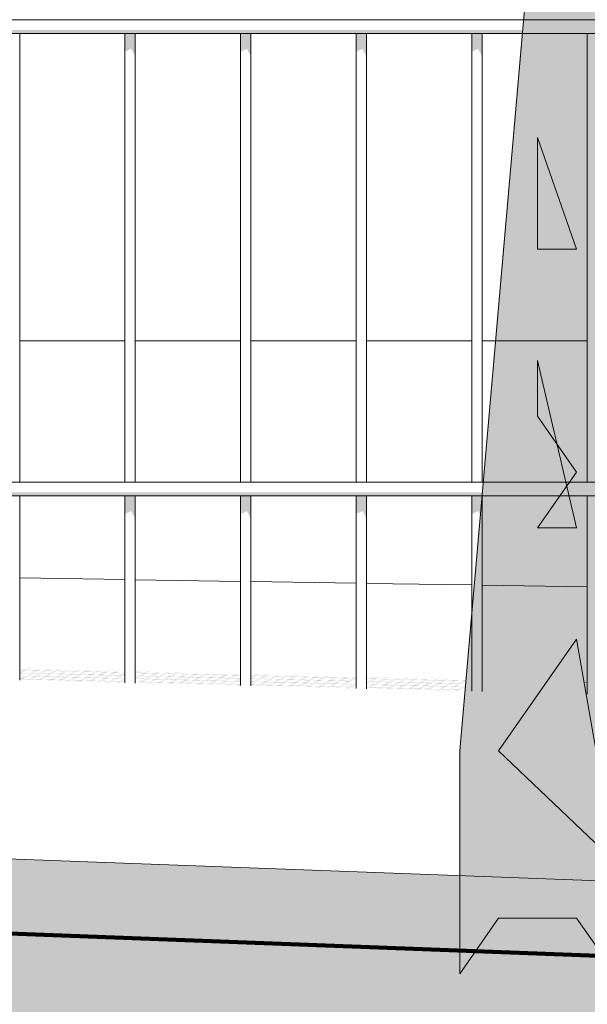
# Model space of a CAD drawing. Header units: metres. Extents: x -111 to -1, y -8 to 26.
# Tile 136 of 209: x -10.563 to -10.317, y -0.287 to 0.139. Entities that reach past the tile are written whole.
import ezdxf

# ---------------------------------------------------------------- set-up
doc = ezdxf.new("R2010")
doc.units = ezdxf.units.M
doc.header["$MEASUREMENT"] = 0
for name, color, linetype in [('40 Absturzsicherung', 7, 'Continuous'), ('60 Auffüllung gesamt', 7, 'Continuous'), ('60 Gelände 2D Übersicht', 7, 'Continuous'), ('60 Pflanzen außen', 7, 'Continuous'), ('80 Baukörperstudie', 7, 'Continuous'), ('94 Genehmigungsplanung Bemaßung', 7, 'Continuous')]:
    doc.layers.add(name, color=color, linetype=linetype)
doc.styles.add('ERSTELLTER_STIL_2', font='arial.ttf')
doc.dimstyles.new('ERSTELLTER_STIL__1', dxfattribs={"dimtxt": 0.25, "dimasz": 0.19, "dimexe": 0.18, "dimexo": 0.1, "dimgap": 0, "dimtad": 1, "dimtih": 1, "dimtoh": 1, "dimzin": 0, "dimdsep": 46, "dimtxsty": 'ERSTELLTER_STIL_2', "dimblk": 'ARROWHEAD_6', "dimblk1": 'ARROWHEAD_6', "dimblk2": 'ARROWHEAD_6', "dimcen": 0.09, "dimclrd": 7, "dimclre": 7, "dimclrt": 7, "dimazin": 0, "dimtfac": 1, "dimtdec": 4, "dimtmove": 0, "dimatfit": 3, "dimfxl": 1, "dimtolj": 1, "dimtzin": 0, "dimarcsym": 0})

# ---------------------------------------------------------------- blocks, each defined once
blk = doc.blocks.new('Laubbäume 27[5]_1', base_point=(-10.10976, -0.27385))
at = {"layer": '60 Pflanzen außen', "linetype": 'Continuous', "lineweight": 0, "true_color": 0xffffff}
h = blk.add_hatch(color=7, dxfattribs=at)
h.paths.add_polyline_path([(-9.02954, 1.64617), (-9.0348, 1.68258), (-9.47135, 1.53293), (-9.53446, 1.52485), (-9.68173, 1.47631), (-9.69488, 1.50868), (-9.48185, 1.67858), (-9.44503, 1.72308), (-9.32406, 1.76757), (-9.27672, 1.8323), (-9.13471, 1.90511), (-9.12681, 1.94961), (-9.27146, 1.86871), (-9.35562, 1.78375), (-9.42662, 1.77162), (-9.52656, 1.67858), (-9.65936, 1.60375), (-9.80534, 1.37923), (-10.03931, 1.24988), (-10.08227, 1.34627), (-10.07619, 1.41971), (-10.13929, 1.58964), (-10.11036, 1.64223), (-9.99202, 1.64222), (-9.82897, 1.67861), (-9.76586, 1.6867), (-9.67645, 1.71096), (-9.78689, 1.74738), (-9.86579, 1.69075), (-10.00779, 1.69077), (-10.13665, 1.65841), (-10.23657, 1.76361), (-10.2313, 1.85262), (-10.14715, 1.88902), (-10.10769, 2.02252), (-10.08139, 2.05084), (-9.92888, 1.93755), (-9.87366, 1.92945), (-9.86839, 1.96586), (-9.92888, 1.96587), (-10.02617, 2.03061), (-10.0472, 2.09534), (-9.91571, 2.19243), (-9.80263, 2.22073), (-9.70532, 2.32996), (-9.71452, 2.36839), (-9.78421, 2.26119), (-9.89203, 2.24097), (-10.06561, 2.12771), (-10.16816, 2.12772), (-10.18574, 2.16162), (-10.13817, 2.23478), (-9.83635, 2.41763), (-9.71144, 2.44459), (-9.57773, 2.76486), (-9.40241, 2.86936), (-9.31037, 2.89632), (-9.41555, 2.89633), (-9.59088, 2.77835), (-9.72459, 2.46482), (-9.76184, 2.46145), (-9.77718, 2.4918), (-10.09057, 2.29628), (-10.15212, 2.23283), (-10.16607, 2.25429), (-10.0646, 2.41037), (-9.88467, 2.58989), (-9.84836, 2.59379), (-9.72752, 2.69512), (-9.67204, 2.73576), (-9.81295, 2.66668), (-9.83144, 2.69107), (-9.79269, 2.73984), (-9.69933, 2.81706), (-9.81206, 2.74662), (-9.88957, 2.65314), (-9.92832, 2.68837), (-10.03136, 2.68973), (-10.02872, 2.67076), (-9.98733, 2.66399), (-9.94505, 2.68295), (-9.92128, 2.64637), (-9.94791, 2.62692), (-10.06966, 2.52938), (-10.11912, 2.52938), (-10.13687, 2.55085), (-10.13434, 2.56841), (-10.10389, 2.61523), (-10.11531, 2.64645), (-10.08486, 2.69327), (-10.1191, 2.74595), (-10.13685, 2.81229), (-10.03868, 2.92771), (-9.98085, 2.90897), (-9.91085, 2.93706), (-9.89867, 2.90896), (-9.90476, 2.89023), (-9.87128, 2.89257), (-9.89715, 2.95813), (-9.98237, 2.93238), (-10.01889, 2.98858), (-9.97018, 3.10564), (-9.68177, 3.31749), (-9.61557, 3.41933), (-9.58969, 3.41933), (-9.60187, 3.43338), (-9.57599, 3.47084), (-9.47707, 3.48956), (-9.36157, 3.58579), (-9.37053, 3.59959), (-9.34922, 3.6745), (-9.33704, 3.75411), (-9.36139, 3.75879), (-9.37205, 3.67685), (-9.39184, 3.56447), (-9.49077, 3.51297), (-9.51512, 3.51063), (-9.52577, 3.49893), (-9.54555, 3.51298), (-9.64905, 3.42168), (-9.66426, 3.45211), (-9.68405, 3.36549), (-9.97018, 3.13139), (-10.0204, 3.1033), (-10.03562, 3.09862), (-10.05273, 3.12562), (-9.87394, 3.26652), (-9.85104, 3.29497), (-9.84928, 3.31936), (-10.02367, 3.15678), (-10.03512, 3.1744), (-10.03511, 3.22724), (-9.9347, 3.36679), (-9.88562, 3.60104), (-9.84819, 3.65862), (-9.86932, 3.67759), (-9.78301, 3.77649), (-9.56371, 3.87267), (-9.54697, 3.89706), (-9.50999, 3.87131), (-9.49854, 3.87537), (-9.52848, 3.8957), (-9.51526, 3.92144), (-9.72047, 3.82662), (-9.78344, 3.80291), (-9.83233, 3.72772), (-9.84906, 3.75618), (-9.8169, 3.94112), (-9.78211, 3.99463), (-9.8006, 3.99734), (-9.81546, 4.01772), (-9.67594, 4.21282), (-9.62522, 4.21281), (-9.49965, 4.36108), (-9.65565, 4.21867), (-9.66072, 4.23623), (-9.44764, 4.4957), (-9.44003, 4.52496), (-9.53389, 4.40596), (-9.66199, 4.26159), (-9.72541, 4.16404), (-9.7457, 4.16405), (-9.76599, 4.19331), (-9.81292, 4.12113), (-9.82814, 4.11333), (-9.84716, 4.13674), (-9.71145, 4.29281), (-9.58552, 4.54893), (-9.56758, 4.55979), (-9.55172, 4.60206), (-9.51471, 4.83781), (-9.51154, 4.87846), (-9.51153, 4.92235), (-9.5221, 4.93861), (-9.52633, 4.88821), (-9.57918, 4.83294), (-9.55064, 4.83456), (-9.52845, 4.80854), (-9.56018, 4.61019), (-9.63153, 4.47815), (-9.66704, 4.4684), (-9.67846, 4.44694), (-9.66578, 4.42938), (-9.681, 4.3611), (-9.76091, 4.26355), (-9.78247, 4.27526), (-9.78246, 4.33379), (-9.79641, 4.33965), (-9.82939, 4.28892), (-9.95112, 4.43136), (-9.92194, 4.5016), (-9.96761, 4.42941), (-10.00058, 4.47429), (-9.91559, 4.6967), (-10.00057, 4.5016), (-10.02213, 4.53282), (-10.01579, 4.47234), (-10.03482, 4.44698), (-10.06779, 4.49771), (-10.05256, 4.56989), (-10.08932, 4.74354), (-10.08754, 4.78412), (-10.08449, 4.8567), (-10.05405, 4.95972), (-10.05053, 5.13969), (-10.05051, 5.27792), (-10.0505, 5.46672), (-10.07459, 5.54763), (-10.07462, 5.32175), (-10.07463, 5.16329), (-10.10313, 5.04529), (-10.08448, 4.99718), (-10.08601, 4.9527), (-10.14612, 4.893), (-10.18645, 4.95505), (-10.11646, 4.78179), (-10.07083, 4.5219), (-10.08148, 4.49381), (-10.0328, 4.32991), (-10.01606, 4.31118), (-10.03281, 4.28543), (-10.07085, 4.28075), (-10.05411, 4.24797), (-10.08305, 4.02555), (-10.08458, 3.96936), (-10.10132, 3.94829), (-10.13783, 4.06302), (-10.14543, 4.13794), (-10.16978, 4.20818), (-10.2215, 4.42826), (-10.20477, 4.2831), (-10.15457, 4.09111), (-10.15153, 4.01151), (-10.15154, 3.99746), (-10.11654, 3.94829), (-10.1348, 3.92254), (-10.10286, 3.79845), (-10.1196, 3.72821), (-10.10288, 3.53389), (-10.16985, 3.45663), (-10.20333, 3.41683), (-10.27029, 3.43791), (-10.28703, 3.47069), (-10.15157, 3.6533), (-10.1546, 3.7329), (-10.17287, 3.72822), (-10.19114, 3.62521), (-10.23526, 3.69311), (-10.22158, 3.58541), (-10.30072, 3.49879), (-10.43614, 3.70717), (-10.4544, 3.74932), (-10.49491, 3.92192), (-10.54069, 4.06826), (-10.54069, 4.13058), (-10.54068, 4.18071), (-10.52482, 4.2593), (-10.52041, 4.3013), (-10.52041, 4.40156), (-10.53626, 4.40563), (-10.55477, 4.16175), (-10.55302, 4.11839), (-10.51107, 3.89367), (-10.50157, 3.84766), (-10.40724, 3.58308), (-10.41638, 3.55265), (-10.49398, 3.68845), (-10.58374, 3.90385), (-10.65678, 4.01624), (-10.66972, 3.97527), (-10.55332, 3.79615), (-10.5381, 3.73294), (-10.55028, 3.71421), (-10.50691, 3.68494), (-10.45594, 3.6065), (-10.40726, 3.41685), (-10.41943, 3.3911), (-10.35401, 3.22486), (-10.33324, 3.10468), (-10.36812, 3.05103), (-10.35417, 3.02956), (-10.50384, 2.74668), (-10.57992, 2.86375), (-10.54695, 2.90667), (-10.47846, 2.90666), (-10.45944, 2.93983), (-10.56215, 3.00617), (-10.57483, 3.02763), (-10.57611, 2.9652), (-10.58879, 2.93984), (-10.62303, 3.01203), (-10.62302, 3.08032), (-10.44799, 3.29492), (-10.58623, 3.17201), (-10.62809, 3.12324), (-10.72699, 3.27543), (-10.72382, 3.29007), (-10.77644, 3.37104), (-10.75995, 3.3886), (-10.79166, 3.39055), (-10.9641, 3.69884), (-10.94507, 3.8237), (-10.91336, 3.9115), (-10.89179, 4.01685), (-10.90827, 3.99734), (-10.93238, 3.87638), (-10.97677, 3.85102), (-11.00974, 3.92321), (-10.99451, 4.0032), (-10.94631, 4.1066), (-10.91206, 4.15928), (-10.88036, 4.16123), (-10.91205, 4.25098), (-10.90571, 4.29585), (-10.9463, 4.23342), (-10.93489, 4.21391), (-10.96026, 4.11831), (-10.98081, 4.09217), (-10.99755, 4.02428), (-11.01506, 3.98799), (-11.0782, 4.08516), (-11.07363, 4.14369), (-11.17862, 4.30524), (-11.19536, 4.38485), (-11.20449, 4.37783), (-11.20145, 4.34505), (-11.21668, 4.20457), (-11.22581, 4.19287), (-11.17864, 4.08751), (-11.17865, 4.04302), (-11.19615, 4.02078), (-11.23952, 4.08751), (-11.3156, 4.14371), (-11.28213, 4.08518), (-11.11398, 3.92712), (-11.02953, 3.79717), (-11.04475, 3.77376), (-10.97932, 3.67308), (-10.95803, 3.55368), (-10.95955, 3.5326), (-10.97934, 3.50217), (-11.12846, 3.73163), (-11.1452, 3.73163), (-11.06303, 3.58178), (-10.84462, 3.27043), (-10.75511, 3.02541), (-10.73879, 3.00432), (-10.76415, 2.98318), (-10.79374, 2.98481), (-10.82333, 3.00758), (-10.8096, 2.97994), (-10.67116, 2.88075), (-10.64052, 2.81246), (-10.63947, 2.78481), (-10.65638, 2.77018), (-10.98187, 2.86777), (-11.02562, 2.89691), (-11.07279, 2.93905), (-11.12758, 2.91096), (-10.85214, 2.79856), (-10.84606, 2.76578), (-10.77149, 2.77982), (-10.75475, 2.76343), (-10.74257, 2.7845), (-10.61018, 2.74234), (-10.59039, 2.71425), (-10.5904, 2.65806), (-10.61095, 2.63582), (-10.54932, 2.54099), (-10.53716, 2.40988), (-10.45196, 2.18277), (-10.45197, 2.08209), (-10.47023, 2.06805), (-10.77307, 2.09383), (-10.77307, 2.11256), (-10.77307, 2.17343), (-10.79741, 2.1828), (-10.79742, 2.11022), (-10.81343, 2.07947), (-10.84516, 2.08451), (-10.79517, 2.00758), (-10.80765, 1.99403), (-10.59483, 1.79755), (-10.47301, 1.71963), (-10.4576, 1.69366), (-10.45761, 1.6293), (-10.44146, 1.65414), (-10.42054, 1.6547), (-10.40697, 1.63381), (-10.40697, 1.58526), (-10.41643, 1.57139), (-10.4073, 1.5461), (-10.33975, 1.44214), (-10.33558, 1.3929), (-10.30381, 1.34402), (-10.38296, 1.2457), (-10.42207, 1.2464), (-10.45173, 1.29204), (-10.40677, 1.36119), (-10.40676, 1.46416), (-10.45833, 1.3022), (-10.5826, 1.49342), (-10.60467, 1.48991), (-10.52022, 1.35996), (-10.45479, 1.21948), (-10.45479, 1.19607), (-10.47001, 1.17734), (-10.70892, 1.43724), (-10.54001, 1.21246), (-10.55676, 1.19842), (-10.68915, 1.24292), (-10.89153, 1.43258), (-10.99501, 1.51687), (-11.12738, 1.77677), (-11.2065, 1.943), (-11.29629, 2.00857), (-11.03001, 1.56136), (-11.04371, 1.53561), (-11.13349, 1.58712), (-10.8282, 1.36569), (-10.80935, 1.33926), (-10.82587, 1.31839), (-10.79166, 1.31793), (-10.74014, 1.2451), (-10.47016, 1.15539), (-10.39678, 1.04248), (-10.38736, 1.0517), (-10.336, 0.93126), (-10.336, 0.88421), (-10.33906, 0.86163), (-10.33173, 0.80988), (-10.32142, 0.61378), (-10.33798, 0.54241), (-10.35684, 0.2353), (-10.33911, 0.20801), (-10.37279, -0.17775), (-10.37279, -0.27373), (-10.35934, -0.25021), (-10.32203, -0.25021), (-10.3043, -0.27091), (-10.27127, -0.22716), (-10.23732, -0.22716), (-10.22142, -0.25163), (-10.20399, -0.22482), (-10.15446, -0.24834), (-10.22375, 0.49335), (-10.16791, 0.90697), (-10.12351, 1.02013), (-10.07404, 1.09622), (-10.00403, 1.17074), (-9.95525, 1.17696), (-9.62125, 1.44394), (-9.48976, 1.50461)])
h.paths.add_polyline_path([(-9.81332, 4.06667), (-9.8666, 3.86767), (-9.85392, 3.85011), (-9.86407, 3.82474), (-9.86408, 3.75451), (-9.89959, 3.69988), (-9.8996, 3.62769), (-9.94906, 3.6277), (-10.01627, 3.62185), (-10.03402, 3.66282), (-10.03401, 3.75257), (-9.96362, 3.86085), (-9.91352, 3.95547), (-9.86722, 4.02668)], flags=0)
h.paths.add_polyline_path([(-9.87799, 4.09204), (-10.05239, 3.82379), (-10.03272, 4.01401), (-9.99974, 4.12327), (-10.01876, 4.16034), (-10.0048, 4.1857), (-10.00099, 4.23058), (-9.96167, 4.37885), (-9.85515, 4.28324), (-9.84628, 4.2052)], flags=0)
h.paths.add_polyline_path([(-9.84942, 2.61655), (-9.8845, 2.5918), (-9.88624, 2.59099), (-10.01513, 2.4806), (-10.03225, 2.49718), (-9.98394, 2.5715), (-9.92445, 2.63932), (-9.87055, 2.63931)], flags=0)
h.paths.add_polyline_path([(-9.9712, 3.55724), (-10.03697, 3.28472), (-10.06619, 3.22854), (-10.06985, 3.14706), (-10.08446, 3.14706), (-10.08811, 3.19763), (-10.1155, 3.22292), (-10.01686, 3.53196)], flags=0)
h.paths.add_polyline_path([(-10.08862, 2.39583), (-10.11144, 2.40286), (-10.18603, 2.28814), (-10.18298, 2.33965), (-10.13426, 2.48949), (-10.06426, 2.47543)], flags=0)
h.paths.add_polyline_path([(-10.12974, 2.08679), (-10.13735, 2.05167), (-10.20128, 1.91822), (-10.21344, 2.01656), (-10.183, 2.11255)], flags=0)
h.paths.add_polyline_path([(-10.17117, 3.12583), (-10.18519, 3.10754), (-10.22299, 3.10232), (-10.27056, 3.07815), (-10.27055, 3.10167), (-10.28669, 3.1265), (-10.25483, 3.19641), (-10.23784, 3.18007), (-10.18771, 3.31859)], flags=0)
h.paths.add_polyline_path([(-10.19748, 2.98165), (-10.21758, 2.89455), (-10.26232, 2.96339), (-10.21574, 3.06593), (-10.20661, 3.0266), (-10.22122, 3.00974)], flags=0)
h.paths.add_polyline_path([(-10.23716, 3.34838), (-10.22188, 3.31733), (-10.25857, 3.31074), (-10.30567, 3.24677), (-10.32097, 3.17902), (-10.32096, 3.22607), (-10.3711, 3.34369), (-10.35642, 3.36156), (-10.35641, 3.41519), (-10.37231, 3.43966), (-10.39004, 3.57891), (-10.3191, 3.49046), (-10.28669, 3.43965), (-10.26988, 3.41377), (-10.22126, 3.36908)], flags=0)
h.paths.add_polyline_path([(-10.42084, 1.70483), (-10.50453, 1.80317), (-10.62703, 1.85118), (-10.66887, 1.91557), (-10.77387, 1.99518), (-10.77691, 2.06308), (-10.58285, 2.06103), (-10.45045, 2.02122), (-10.36829, 1.89478), (-10.38351, 1.87137), (-10.32078, 1.71216), (-10.3208, 1.48718)], flags=0)
h.paths.add_polyline_path([(-10.32077, 3.02745), (-10.33913, 2.86148), (-10.35235, 2.83099), (-10.323, 2.76776), (-10.3751, 2.75986), (-10.38538, 2.73728), (-10.40373, 2.75874), (-10.42134, 2.76326), (-10.41987, 2.81068), (-10.38867, 2.85866), (-10.37436, 2.84229), (-10.35748, 2.8389), (-10.3472, 2.87616), (-10.36885, 2.90947), (-10.37142, 2.92923), (-10.356, 2.95858)], flags=0)
h.paths.add_polyline_path([(-10.33839, 2.56864), (-10.35666, 2.54288), (-10.33535, 2.52415), (-10.33536, 2.44923), (-10.37722, 2.38485), (-10.35667, 2.35324), (-10.33538, 2.21042), (-10.35517, 2.17999), (-10.36886, 2.21277), (-10.38865, 2.18467), (-10.35365, 2.10507), (-10.37192, 2.08868), (-10.48754, 2.49607), (-10.47384, 2.52885), (-10.49818, 2.62016), (-10.46925, 2.7302), (-10.33382, 2.63887)], flags=0)
h.paths.add_polyline_path([(-10.55585, 2.93297), (-10.55646, 2.95556), (-10.53994, 2.98472), (-10.48919, 2.93297)], flags=0)
h.paths.add_polyline_path([(-10.6921, 3.00652), (-10.76108, 3.12621), (-10.74126, 3.12621), (-10.72511, 3.15105), (-10.77868, 3.1996), (-10.87333, 3.48414), (-10.7596, 3.24815), (-10.70823, 3.15105), (-10.70604, 3.12056), (-10.72218, 3.10024), (-10.65834, 3.03136), (-10.65835, 2.91168)], flags=0)
h.paths.add_polyline_path([(-10.98018, 3.75646), (-10.99294, 3.75923), (-10.9942, 3.78069), (-11.11023, 3.95923), (-11.19454, 4.16117), (-11.17424, 4.28213), (-11.09056, 4.10458), (-11.08041, 4.06556), (-11.03092, 3.99733), (-11.02725, 3.94935)], flags=0)
at = {"layer": '60 Pflanzen außen', "color": 8, "linetype": 'Continuous', "lineweight": 18}
for p, q in [((-10.33882, 0.20853), (-10.37252, -0.17735)), ((-10.322, 0.03971), (-10.33883, 0.08794)), ((-10.33883, 0.08794), (-10.33883, 0.03971)), ((-10.33883, 0.03971), (-10.322, 0.03971)), ((-10.32201, -0.08088), (-10.33884, -0.00853)), ((-10.33884, -0.00853), (-10.33884, -0.03265)), ((-10.33884, -0.03265), (-10.32201, -0.05677)), ((-10.32201, -0.05677), (-10.33885, -0.08088)), ((-10.33885, -0.08088), (-10.32201, -0.08088)), ((-10.32202, -0.12912), (-10.35569, -0.17735)), ((-10.30519, -0.22559), (-10.32202, -0.12912)), ((-10.37252, -0.17735), (-10.37253, -0.27382)), ((-10.35569, -0.17735), (-10.30519, -0.22559)), ((-10.37253, -0.27382), (-10.3557, -0.24971)), ((-10.3557, -0.24971), (-10.32203, -0.24971)), ((-10.32203, -0.24971), (-10.3052, -0.27383))]:
    blk.add_line(p, q, dxfattribs=at)
blk = doc.blocks.new('*D122', base_point=(-27236.13209, 0))
at = {"layer": '94 Genehmigungsplanung Bemaßung', "color": 7, "linetype": 'Continuous', "lineweight": 13}
for p, q in [((-17.34109, 9.38425), (-17.34109, 9.75925)), ((-2.34191, 9.38425), (-2.34191, 9.75925)), ((-17.24109, 9.67175), (-17.44109, 9.47175)), ((-2.44191, 9.47175), (-2.24191, 9.67175)), ((-17.34109, 9.57175), (-2.34191, 9.57175)), ((-2.34191, 9.57175), (-2.19191, 9.57175))]:
    blk.add_line(p, q, dxfattribs=at)
at = {"layer": '94 Genehmigungsplanung Bemaßung', "color": 7, "lineweight": 13, "insert": (-10.27049, 9.62175), "char_height": 0.25, "attachment_point": 7, "style": 'ERSTELLTER_STIL_2'}
blk.add_mtext('\\A1;{\\pql;\\fArial|b0|i0|c0|p0;\\W1.000000;15,00}', dxfattribs=at)
blk = doc.blocks.new('ARROWHEAD_6')
at = {"color": 0, "linetype": 'Continuous', "lineweight": 0}
for p, q in [((-0.5, -0.5), (0.5, 0.5)), ((0, 0), (-1, 0))]:
    blk.add_line(p, q, dxfattribs=at)

msp = doc.modelspace()

# ---------------------------------------------------------------- hatches: boundary and pattern name
at = {"layer": '40 Absturzsicherung', "linetype": 'Continuous', "lineweight": 0, "true_color": 0x000000}
for points in [[(-10.91532, 0.13441), (-10.91532, 0.13291), (-9.39199, 0.13291), (-9.39199, 0.13441)], [(-10.51454, 0.13291), (-10.51734, 0.13291), (-10.51734, 0.12504), (-10.51454, 0.12632)], [(-10.51454, 0.12632), (-10.51282, 0.12296), (-10.51282, 0.13291), (-10.51454, 0.13291)], [(-10.46734, 0.13291), (-10.46734, 0.12504), (-10.46454, 0.12632), (-10.46454, 0.13291)], [(-10.46454, 0.12632), (-10.46282, 0.12296), (-10.46282, 0.13291), (-10.46454, 0.13291)], [(-10.41734, 0.12504), (-10.41454, 0.12632), (-10.41454, 0.13291), (-10.41734, 0.13291)], [(-10.41454, 0.13291), (-10.41454, 0.12632), (-10.41282, 0.12296), (-10.41282, 0.13291)], [(-10.36454, 0.13291), (-10.36734, 0.13291), (-10.36734, 0.12504), (-10.36454, 0.12632)], [(-10.36454, 0.12632), (-10.36282, 0.12296), (-10.36282, 0.13291), (-10.36454, 0.13291)], [(-10.31734, 0.12504), (-10.31454, 0.12632), (-10.31454, 0.13291), (-10.31734, 0.13291)], [(-10.91532, -0.06559), (-10.91532, -0.06709), (-9.39199, -0.06709), (-9.39199, -0.06559)], [(-10.51734, -0.06709), (-10.51734, -0.07496), (-10.51454, -0.07368), (-10.51454, -0.06709)], [(-10.51454, -0.06709), (-10.51454, -0.07368), (-10.51282, -0.07704), (-10.51282, -0.06709)], [(-10.46734, -0.06709), (-10.46734, -0.07496), (-10.46454, -0.07368), (-10.46454, -0.06709)], [(-10.46454, -0.07368), (-10.46282, -0.07704), (-10.46282, -0.06709), (-10.46454, -0.06709)], [(-10.41734, -0.06709), (-10.41734, -0.07496), (-10.41454, -0.07368), (-10.41454, -0.06709)], [(-10.41454, -0.06709), (-10.41454, -0.07368), (-10.41282, -0.07704), (-10.41282, -0.06709)], [(-10.36734, -0.06709), (-10.36734, -0.07496), (-10.36454, -0.07368), (-10.36454, -0.06709)], [(-10.36454, -0.06709), (-10.36454, -0.07368), (-10.36282, -0.07704), (-10.36282, -0.06709)]]:
    msp.add_hatch(color=18, dxfattribs=at).paths.add_polyline_path(points)
at = {"layer": '60 Auffüllung gesamt', "linetype": 'Continuous', "lineweight": 18, "true_color": 0xffa8a8}
h = msp.add_hatch(dxfattribs=at)
h.set_pattern_fill('Boden__gewachsen_0001', color=21, style=0, pattern_type=2)
h.set_pattern_definition([(45, (-27236.1321, 0), (-0.2121320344, 0.2121320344), []), (45, (-27236.2028, 0.0707), (-0.424264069, 0.424264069), []), (45, (-27236.2735, 0.1414), (-0.424264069, 0.424264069), []), (135, (-27236.34423, 0.21213), (0.07071067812, 0.07071067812), [0.3, -0.3])])
h.paths.add_polyline_path([(-111.24357, -1.57011), (-104.7799, -1.5203), (-101.31768, -1.52609), (-81.13487, -1.68587), (-78.0305, -1.69231), (-73.09244, -1.29729), (-53.27611, -1.46265), (-37.93929, -1.20314), (-33.92505, -1.57994), (-30.57583, -1.539), (-30.52972, -1.53984), (-18.28291, -1.49433), (-18.17565, -1.49625), (-18.06839, -1.4982), (-17.96123, -1.50016), (-17.85431, -1.50214), (-17.74775, -1.50414), (-10.34333, -1.38075), (-2.34802, -1.24921), (-2.34802, -2.5), (-2.34191, -2.5), (-2.34191, -0.52415), (-2.7288, -0.51455), (-3.17547, -0.498), (-3.1746, -0.4985), (-3.1746, -0.5015), (-3.1772, -0.503), (-3.1798, -0.5015), (-3.1798, -0.4985), (-3.17872, -0.49788), (-3.18723, -0.49756), (-3.1856, -0.4985), (-3.1856, -0.5015), (-3.1882, -0.503), (-3.1908, -0.5015), (-3.1908, -0.4985), (-3.18906, -0.49749), (-16.61655, 0), (-17.18371, 0), (-17.23666, -0.00037), (-60.0718, -0.00885), (-60.91338, 0), (-63.38529, 0), (-64.41347, -0.00889), (-107.71378, -0.02367), (-108.63913, -0.02371), (-108.90479, -0.06194), (-111.24357, -0.84382)])
h.paths.add_polyline_path([(-10.9964, -0.56071), (-10.9938, -0.55921), (-10.9912, -0.56071), (-10.9912, -0.56371), (-10.9938, -0.56521), (-10.9964, -0.56371)], flags=0)
h.paths.add_polyline_path([(-10.9938, -0.76521), (-10.9964, -0.76371), (-10.9964, -0.76071), (-10.9938, -0.75921), (-10.9912, -0.76071), (-10.9912, -0.76371)], flags=0)
h.paths.add_polyline_path([(-10.9964, -0.36371), (-10.9964, -0.36071), (-10.9938, -0.35921), (-10.9912, -0.36071), (-10.9912, -0.36371), (-10.9938, -0.36521)], flags=0)
h.paths.add_polyline_path([(-10.9828, -0.56521), (-10.9854, -0.56371), (-10.9854, -0.56071), (-10.9828, -0.55921), (-10.9802, -0.56071), (-10.9802, -0.56371)], flags=0)
h.paths.add_polyline_path([(-10.9854, -0.36071), (-10.9828, -0.35921), (-10.9802, -0.36071), (-10.9802, -0.36371), (-10.9828, -0.36521), (-10.9854, -0.36371)], flags=0)
h.paths.add_polyline_path([(-10.9854, -0.76071), (-10.9828, -0.75921), (-10.9802, -0.76071), (-10.9802, -0.76371), (-10.9828, -0.76521), (-10.9854, -0.76371)], flags=0)
h.paths.add_polyline_path([(-3.1908, -1.0985), (-3.1882, -1.097), (-3.1856, -1.0985), (-3.1856, -1.1015), (-3.1882, -1.103), (-3.1908, -1.1015)], flags=0)
h.paths.add_polyline_path([(-3.1908, -0.7015), (-3.1908, -0.6985), (-3.1882, -0.697), (-3.1856, -0.6985), (-3.1856, -0.7015), (-3.1882, -0.703)], flags=0)
h.paths.add_polyline_path([(-3.1908, -0.8985), (-3.1882, -0.897), (-3.1856, -0.8985), (-3.1856, -0.9015), (-3.1882, -0.903), (-3.1908, -0.9015)], flags=0)
h.paths.add_polyline_path([(-3.1798, -0.7015), (-3.1798, -0.6985), (-3.1772, -0.697), (-3.1746, -0.6985), (-3.1746, -0.7015), (-3.1772, -0.703)], flags=0)
h.paths.add_polyline_path([(-3.1798, -1.1015), (-3.1798, -1.0985), (-3.1772, -1.097), (-3.1746, -1.0985), (-3.1746, -1.1015), (-3.1772, -1.103)], flags=0)
h.paths.add_polyline_path([(-3.1798, -0.8985), (-3.1772, -0.897), (-3.1746, -0.8985), (-3.1746, -0.9015), (-3.1772, -0.903), (-3.1798, -0.9015)], flags=0)
at = {"layer": '60 Auffüllung gesamt', "linetype": 'Continuous', "lineweight": 0, "true_color": 0x000000}
for points in [[(-10.56282, -0.14177), (-10.56282, -0.14181), (-10.51734, -0.14336), (-10.51734, -0.1433), (-10.56164, -0.14179)], [(-10.56282, -0.14249), (-10.53975, -0.14306), (-10.51734, -0.14382), (-10.51734, -0.14376), (-10.53322, -0.14322), (-10.51734, -0.14361), (-10.51734, -0.14354), (-10.54037, -0.14297), (-10.54397, -0.14285), (-10.51734, -0.14351), (-10.51734, -0.14344), (-10.55111, -0.14261), (-10.56282, -0.14221), (-10.56282, -0.14227), (-10.55764, -0.14245), (-10.56282, -0.14232), (-10.56282, -0.14239), (-10.55049, -0.14269), (-10.5469, -0.14281), (-10.56282, -0.14242)], [(-10.51734, -0.14428), (-10.51734, -0.14422), (-10.56282, -0.14267), (-10.56282, -0.14273)], [(-10.56282, -0.14371), (-10.56282, -0.14377), (-10.54908, -0.14411), (-10.51734, -0.14519), (-10.51734, -0.14513), (-10.54255, -0.14427), (-10.51734, -0.1449), (-10.51734, -0.14483), (-10.5497, -0.14403), (-10.55329, -0.14391), (-10.51734, -0.1448), (-10.51734, -0.14467), (-10.56282, -0.14313), (-10.56282, -0.14319), (-10.51782, -0.14472), (-10.56044, -0.14367), (-10.56282, -0.14359), (-10.56282, -0.14367), (-10.55982, -0.14375), (-10.55622, -0.14387)], [(-10.56282, -0.1441), (-10.51734, -0.14565), (-10.51734, -0.14559), (-10.56282, -0.14404)], [(-10.56282, -0.1449), (-10.56282, -0.14506), (-10.5584, -0.14517), (-10.51734, -0.14657), (-10.51734, -0.14651), (-10.55188, -0.14533), (-10.51734, -0.14618), (-10.51734, -0.14612), (-10.55902, -0.14509), (-10.56262, -0.14497), (-10.52, -0.14602), (-10.51734, -0.14611), (-10.51734, -0.14602), (-10.52062, -0.14594), (-10.56282, -0.1445), (-10.56282, -0.14456), (-10.52715, -0.14578)], [(-10.51282, -0.14306), (-10.46734, -0.1446), (-10.46734, -0.14454), (-10.51249, -0.14301), (-10.51282, -0.143)], [(-10.51282, -0.14372), (-10.49061, -0.14427), (-10.46734, -0.14506), (-10.46734, -0.145), (-10.48408, -0.14443), (-10.46734, -0.14484), (-10.46734, -0.14478), (-10.49123, -0.14419), (-10.49482, -0.14406), (-10.46734, -0.14474), (-10.46734, -0.14468), (-10.50197, -0.14382), (-10.51282, -0.14345), (-10.51282, -0.14351), (-10.5085, -0.14366), (-10.51282, -0.14355), (-10.51282, -0.14362), (-10.50135, -0.1439), (-10.49775, -0.14403), (-10.51282, -0.14365)], [(-10.51282, -0.14391), (-10.51282, -0.14397), (-10.46734, -0.14552), (-10.46734, -0.14546)], [(-10.51282, -0.14501), (-10.49994, -0.14533), (-10.46734, -0.14643), (-10.46734, -0.14637), (-10.49341, -0.14549), (-10.46734, -0.14613), (-10.46734, -0.14606), (-10.50055, -0.14524), (-10.50415, -0.14512), (-10.46734, -0.14603), (-10.46734, -0.14591), (-10.51282, -0.14437), (-10.51282, -0.14443), (-10.46868, -0.14593), (-10.51129, -0.14488), (-10.51282, -0.14483), (-10.51282, -0.14491), (-10.51068, -0.14496), (-10.50708, -0.14508), (-10.51282, -0.14494)], [(-10.46282, -0.1443), (-10.41734, -0.14584), (-10.41734, -0.14578), (-10.46282, -0.14424)], [(-10.46282, -0.14489), (-10.46282, -0.14495), (-10.44147, -0.14548), (-10.41734, -0.1463), (-10.41734, -0.14624), (-10.43494, -0.14564), (-10.41734, -0.14608), (-10.41734, -0.14601), (-10.44208, -0.1454), (-10.44568, -0.14528), (-10.41734, -0.14598), (-10.41734, -0.14591), (-10.45282, -0.14503), (-10.46282, -0.14469), (-10.46282, -0.14475), (-10.45935, -0.14487), (-10.46282, -0.14479), (-10.46282, -0.14485), (-10.45221, -0.14512), (-10.44861, -0.14524)], [(-10.56282, -0.14548), (-10.51734, -0.14702), (-10.51734, -0.14696), (-10.56282, -0.14542)], [(-10.56282, -0.14628), (-10.56282, -0.1464), (-10.51734, -0.14794), (-10.51734, -0.14788), (-10.5612, -0.14639), (-10.51859, -0.14744), (-10.51734, -0.14748), (-10.51734, -0.1474), (-10.51921, -0.14736), (-10.5228, -0.14724), (-10.51734, -0.14737), (-10.51734, -0.1473), (-10.52995, -0.14699), (-10.56282, -0.14588), (-10.56282, -0.14594), (-10.53647, -0.14683), (-10.56282, -0.14618), (-10.56282, -0.14625), (-10.52933, -0.14708), (-10.52573, -0.1472)], [(-10.51282, -0.14535), (-10.46734, -0.14689), (-10.46734, -0.14683), (-10.51282, -0.14529)], [(-10.51282, -0.14613), (-10.51282, -0.1462), (-10.47086, -0.14723), (-10.46734, -0.14735), (-10.46734, -0.14725), (-10.47148, -0.14715), (-10.51282, -0.14574), (-10.51282, -0.1458), (-10.47801, -0.14699)], [(-10.51282, -0.1462), (-10.51282, -0.1463), (-10.50926, -0.14638), (-10.46734, -0.14781), (-10.46734, -0.14775), (-10.50273, -0.14654), (-10.46734, -0.14742), (-10.46734, -0.14735), (-10.50988, -0.1463)], [(-10.51282, -0.14672), (-10.46734, -0.14827), (-10.46734, -0.14821), (-10.51282, -0.14666)], [(-10.46734, -0.14918), (-10.46734, -0.14912), (-10.51206, -0.1476), (-10.46945, -0.14865), (-10.46734, -0.14872), (-10.46734, -0.14864), (-10.47006, -0.14857), (-10.47366, -0.14845), (-10.46734, -0.1486), (-10.46734, -0.14854), (-10.4808, -0.14821), (-10.51282, -0.14712), (-10.51282, -0.14718), (-10.48733, -0.14804), (-10.51282, -0.14742), (-10.51282, -0.14748), (-10.48019, -0.14829), (-10.47659, -0.14841), (-10.51282, -0.14752), (-10.51282, -0.14764)], [(-10.46282, -0.14515), (-10.46282, -0.14521), (-10.41734, -0.14676), (-10.41734, -0.1467)], [(-10.46282, -0.14624), (-10.45079, -0.14654), (-10.41734, -0.14767), (-10.41734, -0.14761), (-10.44427, -0.1467), (-10.41734, -0.14736), (-10.41734, -0.1473), (-10.45141, -0.14646), (-10.45501, -0.14633), (-10.41734, -0.14726), (-10.41734, -0.14716), (-10.46282, -0.14561), (-10.46282, -0.14567), (-10.41954, -0.14714), (-10.46215, -0.14609), (-10.46282, -0.14607), (-10.46282, -0.14614), (-10.46153, -0.14617), (-10.45794, -0.1463), (-10.46282, -0.14617)], [(-10.41734, -0.14813), (-10.41734, -0.14807), (-10.46282, -0.14653), (-10.46282, -0.14659)], [(-10.46282, -0.14744), (-10.46282, -0.14753), (-10.46012, -0.1476), (-10.41734, -0.14905), (-10.41734, -0.14899), (-10.45359, -0.14776), (-10.41734, -0.14865), (-10.41734, -0.14848), (-10.42233, -0.14836), (-10.46282, -0.14698), (-10.46282, -0.14705), (-10.42886, -0.1482), (-10.46282, -0.14736), (-10.46282, -0.14743), (-10.42172, -0.14844), (-10.41812, -0.14856), (-10.46074, -0.14751)], [(-10.46282, -0.1479), (-10.46282, -0.14796), (-10.41734, -0.14951), (-10.41734, -0.14945)], [(-10.46282, -0.14875), (-10.46282, -0.14882), (-10.4203, -0.14987), (-10.41734, -0.14997), (-10.41734, -0.14987), (-10.42092, -0.14978), (-10.42452, -0.14966), (-10.41734, -0.14984), (-10.41734, -0.14977), (-10.43166, -0.14942), (-10.46282, -0.14836), (-10.46282, -0.14842), (-10.43819, -0.14926), (-10.46282, -0.14865), (-10.46282, -0.14872), (-10.43104, -0.1495), (-10.42745, -0.14962)], [(-10.41734, -0.15042), (-10.41734, -0.15036), (-10.46282, -0.14882), (-10.46282, -0.14888)], [(-10.41282, -0.14548), (-10.41282, -0.14554), (-10.36734, -0.14708), (-10.36734, -0.14702)], [(-10.41282, -0.14619), (-10.39232, -0.14669), (-10.36734, -0.14754), (-10.36734, -0.14748), (-10.3858, -0.14685), (-10.36734, -0.14731), (-10.36734, -0.14724), (-10.39294, -0.14661), (-10.39654, -0.14649), (-10.36734, -0.14721), (-10.36734, -0.14714), (-10.40368, -0.14625), (-10.41282, -0.14594), (-10.41282, -0.146), (-10.41021, -0.14608), (-10.41282, -0.14602), (-10.41282, -0.14609), (-10.40306, -0.14633), (-10.39947, -0.14645), (-10.41282, -0.14612)], [(-10.41282, -0.14639), (-10.41282, -0.14645), (-10.36734, -0.148), (-10.36734, -0.14794)], [(-10.41282, -0.14741), (-10.41282, -0.14747), (-10.40165, -0.14775), (-10.36734, -0.14892), (-10.36734, -0.14886), (-10.39512, -0.14791), (-10.36734, -0.1486), (-10.36734, -0.14853), (-10.40227, -0.14767), (-10.40586, -0.14755), (-10.36734, -0.1485), (-10.36734, -0.1484), (-10.41282, -0.14685), (-10.41282, -0.14691), (-10.37039, -0.14835), (-10.41282, -0.14731), (-10.41282, -0.14737), (-10.41239, -0.14739), (-10.4088, -0.14751)], [(-10.36734, -0.14937), (-10.36734, -0.14931), (-10.41282, -0.14777), (-10.41282, -0.14783)], [(-10.41282, -0.14868), (-10.41282, -0.14876), (-10.41098, -0.14881), (-10.36734, -0.15029), (-10.36734, -0.15023), (-10.40445, -0.14897), (-10.36734, -0.14988), (-10.36734, -0.14972), (-10.37319, -0.14957), (-10.41282, -0.14823), (-10.41282, -0.14829), (-10.37972, -0.14941), (-10.41282, -0.1486), (-10.41282, -0.14866), (-10.37257, -0.14965), (-10.36898, -0.14978), (-10.41159, -0.14873)], [(-10.36784, -0.14661), (-10.36734, -0.14663), (-10.36734, -0.14659), (-10.36782, -0.14658)], [(-10.36282, -0.14672), (-10.36282, -0.14678), (-10.31734, -0.14832), (-10.31734, -0.14826)], [(-10.36282, -0.14742), (-10.34318, -0.1479), (-10.31734, -0.14878), (-10.31734, -0.14872), (-10.33665, -0.14807), (-10.31734, -0.14854), (-10.31734, -0.14848), (-10.3438, -0.14782), (-10.34739, -0.1477), (-10.31734, -0.14844), (-10.31734, -0.14838), (-10.35454, -0.14746), (-10.36282, -0.14718), (-10.36282, -0.14724), (-10.36107, -0.1473), (-10.36282, -0.14725), (-10.36282, -0.14732), (-10.35392, -0.14754), (-10.35033, -0.14766), (-10.36282, -0.14735)], [(-10.36282, -0.14763), (-10.36282, -0.1477), (-10.31734, -0.14924), (-10.31734, -0.14918)], [(-10.36282, -0.14871), (-10.35251, -0.14896), (-10.31734, -0.15016), (-10.31734, -0.1501), (-10.34598, -0.14912), (-10.31734, -0.14983), (-10.31734, -0.14976), (-10.35312, -0.14888), (-10.35672, -0.14876), (-10.31734, -0.14973), (-10.31734, -0.14964), (-10.36282, -0.14809), (-10.36282, -0.14815), (-10.32125, -0.14957), (-10.36282, -0.14854), (-10.36282, -0.14861), (-10.35965, -0.14872), (-10.36282, -0.14864)], [(-10.36282, -0.14907), (-10.31734, -0.15062), (-10.31734, -0.15055), (-10.36282, -0.14901)], [(-10.31734, -0.14787), (-10.31734, -0.14782), (-10.31867, -0.14779), (-10.31869, -0.14782)], [(-10.41282, -0.1492), (-10.36734, -0.15075), (-10.36734, -0.15069), (-10.41282, -0.14914)], [(-10.41282, -0.14998), (-10.41282, -0.15005), (-10.37116, -0.15108), (-10.36734, -0.15121), (-10.36734, -0.1511), (-10.37178, -0.151), (-10.37537, -0.15087), (-10.36734, -0.15107), (-10.36734, -0.151), (-10.38252, -0.15063), (-10.41282, -0.1496), (-10.41282, -0.14966), (-10.38905, -0.15047), (-10.41282, -0.14988), (-10.41282, -0.14995), (-10.3819, -0.15071), (-10.37831, -0.15083)], [(-10.41282, -0.15006), (-10.41282, -0.15012), (-10.36734, -0.15167), (-10.36734, -0.1516)], [(-10.36282, -0.14993), (-10.36282, -0.15), (-10.36183, -0.15002), (-10.31734, -0.15153), (-10.31734, -0.15147), (-10.35531, -0.15018), (-10.31734, -0.15112), (-10.31734, -0.15095), (-10.32405, -0.15079), (-10.36282, -0.14947), (-10.36282, -0.14953), (-10.33058, -0.15062), (-10.36282, -0.14983), (-10.36282, -0.1499), (-10.32343, -0.15087), (-10.31984, -0.15099), (-10.36245, -0.14994)], [(-10.36282, -0.15038), (-10.36282, -0.15044), (-10.31734, -0.15199), (-10.31734, -0.15193)], [(-10.36282, -0.15122), (-10.36282, -0.15128), (-10.32202, -0.15229), (-10.31734, -0.15245), (-10.31734, -0.15234), (-10.32263, -0.15221), (-10.32623, -0.15209), (-10.31734, -0.1523), (-10.31734, -0.15224), (-10.33338, -0.15184), (-10.36282, -0.15084), (-10.36282, -0.1509), (-10.3399, -0.15168), (-10.36282, -0.15112), (-10.36282, -0.15118), (-10.33276, -0.15192), (-10.32916, -0.15205)], [(-10.36282, -0.1513), (-10.36282, -0.15136), (-10.31734, -0.15291), (-10.31734, -0.15285)]]:
    msp.add_hatch(color=18, dxfattribs=at).paths.add_polyline_path(points)

# ---------------------------------------------------------------- linework, layer by layer
at = {"layer": '40 Absturzsicherung', "color": 7, "linetype": 'Continuous', "lineweight": 13}
for p, q in [((-10.91532, 0.13891), (-9.39198, 0.13891)), ((-10.91532, 0.13291), (-9.39198, 0.13291)), ((-10.56282, -0.06109), (-10.56282, 0.13291)), ((-10.51734, -0.06109), (-10.51734, 0.13291)), ((-10.51282, -0.06109), (-10.51282, 0.13291)), ((-10.46734, -0.06109), (-10.46734, 0.13291)), ((-10.46282, -0.06109), (-10.46282, 0.13291)), ((-10.41734, -0.06109), (-10.41734, 0.13291)), ((-10.41282, -0.06109), (-10.41282, 0.13291)), ((-10.36734, -0.06109), (-10.36734, 0.13291)), ((-10.36282, -0.06109), (-10.36282, 0.13291)), ((-10.31734, -0.06109), (-10.31734, 0.13291)), ((-10.91532, -0.06109), (-9.39198, -0.06109)), ((-10.91532, -0.06709), (-9.39198, -0.06709)), ((-10.56282, -0.1468), (-10.56282, -0.06709)), ((-10.51734, -0.14791), (-10.51734, -0.06709)), ((-10.51282, -0.14804), (-10.51282, -0.06709)), ((-10.46734, -0.14916), (-10.46734, -0.06709)), ((-10.46282, -0.14928), (-10.46282, -0.06709)), ((-10.41734, -0.1504), (-10.41734, -0.06709)), ((-10.41282, -0.15052), (-10.41282, -0.06709)), ((-10.36734, -0.15164), (-10.36734, -0.06709)), ((-10.36282, -0.15176), (-10.36282, -0.06709)), ((-10.31734, -0.15288), (-10.31734, -0.06709))]:
    msp.add_line(p, q, dxfattribs=at)
at = {"layer": '60 Auffüllung gesamt', "color": 8, "linetype": 'Continuous', "lineweight": 18}
for p, q in [((-10.51734, -0.10331), (-10.56282, -0.1026)), ((-10.46734, -0.10408), (-10.51282, -0.10338)), ((-10.41734, -0.10486), (-10.46282, -0.10415)), ((-10.36734, -0.10563), (-10.41282, -0.10493)), ((-10.31734, -0.10641), (-10.36282, -0.1057))]:
    msp.add_line(p, q, dxfattribs=at)
at = {"layer": '60 Auffüllung gesamt', "color": 7, "linetype": 'Continuous', "lineweight": 18, "flags": 128}
msp.add_lwpolyline([(-2.34191, -0.52415), (-2.7288, -0.51455), (-16.61655, 0), (-17.18371, 0), (-17.23666, -0.00037), (-60.0718, -0.00885), (-60.91338, 0), (-63.38529, 0), (-64.41347, -0.00889), (-107.71378, -0.02367), (-108.63913, -0.02371), (-108.90479, -0.06194), (-111.24357, -0.84382)], dxfattribs=at)
at = {"layer": '60 Gelände 2D Übersicht', "color": 7, "linetype": 'Continuous', "lineweight": 100}
msp.add_line((-17.28033, -0.00055), (-2.39919, -0.56773), dxfattribs=at)
at = {"layer": '80 Baukörperstudie', "color": 7, "linetype": 'Continuous', "lineweight": 13}
for p, q in [((-10.51734, 0), (-10.56282, 0)), ((-10.46734, 0), (-10.51282, 0)), ((-10.41734, 0), (-10.46282, 0)), ((-10.36734, 0), (-10.41282, 0)), ((-10.31734, 0), (-10.36282, 0))]:
    msp.add_line(p, q, dxfattribs=at)

# ---------------------------------------------------------------- block references
at = {"layer": '60 Pflanzen außen', "color": 8, "linetype": 'Continuous', "lineweight": 18}
msp.add_blockref('Laubbäume 27[5]_1', (-10.10976, -0.27385), dxfattribs=at)

# ---------------------------------------------------------------- dimensions: what is measured, and where the dimension line sits
at = {"layer": '94 Genehmigungsplanung Bemaßung', "color": 7, "linetype": 'Continuous', "lineweight": 13}
dim = msp.add_linear_dim(base=(-2.34191, 9.57175), p1=(-17.34109, -0.4), p2=(-2.34191, 25.35), dimstyle='ERSTELLTER_STIL__1', dxfattribs=at)
dim.commit()
dim.dimension.update_dxf_attribs({"geometry": '*D122', "text_midpoint": (-9.85171, 9.74675), "dimtype": 160})

doc.saveas('drawing.dxf')
